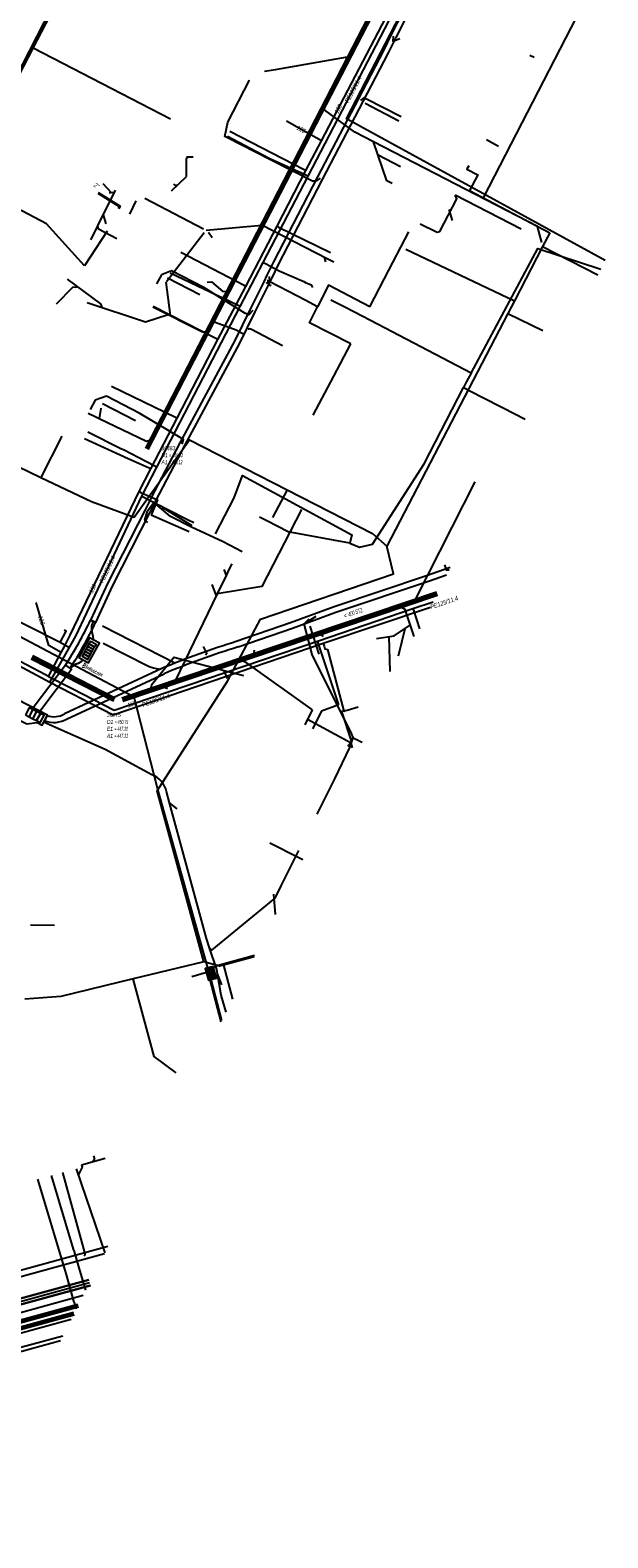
# Model space of a CAD drawing. Header units: metres. Extents: x 2695563 to 2696938, y 1260544 to 1262032.
# Tile 109 of 256: x 2696467 to 2696538, y 1260704 to 1260890. Entities that reach past the tile are written whole.
import ezdxf

# ---------------------------------------------------------------- set-up
doc = ezdxf.new("R2010")
doc.units = ezdxf.units.M
doc.linetypes.add('AUSGEZOGEN', pattern=[0])
doc.linetypes.add('STRICHLINIE2_S3', pattern=[0.25, 0.15, -0.1])
for name, color, linetype in [('AW_LK_ Haltung Text', 7, 'AUSGEZOGEN'), ('AW_LK_Haltung', 24, 'AUSGEZOGEN'), ('AW_LK_Normschacht Text', 24, 'AUSGEZOGEN'), ('EW_LK_Bauwerk_FL_Linie_Punkt', 1, 'AUSGEZOGEN'), ('EW_LK_Trasseabs', 1, 'AUSGEZOGEN'), ('EW_LK_Trasseabs_Text', 1, 'AUSGEZOGEN'), ('EW_LK_Trasserand', 1, 'AUSGEZOGEN'), ('FM_LK_SW_BAUWERK', 94, 'AUSGEZOGEN'), ('FM_LK_SW_TRASSEKANTE', 94, 'AUSGEZOGEN'), ('GA_LK_Leitung', 32, 'AUSGEZOGEN'), ('GA_LK_Leitung_Text', 32, 'AUSGEZOGEN'), ('TV_LK_LEITUNG', 92, 'AUSGEZOGEN'), ('WA_LK_Leitung', 171, 'AUSGEZOGEN'), ('WA_LK_Leitung_Text', 171, 'AUSGEZOGEN')]:
    doc.layers.add(name, color=color, linetype=linetype)
doc.styles.add('ARIAL', font='arial.ttf')
doc.styles.add('ARIALNARROW', font='ARIALN.TTF')
pattern_1 = [(0, (2703955, 1269100), (4050, 4050), [4050, -4050]), (90, (2703955, 1269100), (-4050, 4050), [4050, -4050])]
pattern_2 = [(0, (2708005, 1273150), (6075, 6075), [6075, -6075]), (90, (2708005, 1273150), (-6075, 6075), [6075, -6075])]

# ---------------------------------------------------------------- blocks, each defined once
blk = doc.blocks.new('COMPLEXOBJECT_1684')
at = {"layer": 'EW_LK_Trasserand', "color": 1, "linetype": 'AUSGEZOGEN', "transparency": 33554687}
for points in [[(6385.2, 10705.55), (6465, 10727.34), (6469.78, 10728.65)], [(6470.05, 10729.18), (6464.89, 10727.76), (6386.86, 10706.49)], [(6362.86, 10708.87), (6356.25, 10712.45), (6356.03, 10712.06), (6363.88, 10707.79)]]:
    blk.add_lwpolyline(points, dxfattribs=at)
for centre, radius, start, end in [((6377.65, 10735.39), 30.36, 240.8487, 270.428), ((6379.12, 10739.45), 35.13, 244.2976, 259.7385), ((6377.4, 10735.06), 30.52, 261.4471, 284.8061), ((6376.93, 10739.17), 34.16, 271.5769, 286.8989)]:
    blk.add_arc(centre, radius, start, end, dxfattribs=at)
blk = doc.blocks.new('COMPLEXOBJECT_1875')
at = {"layer": 'EW_LK_Trasserand', "color": 1, "linetype": 'AUSGEZOGEN', "transparency": 33554687}
for p, q in [((6474.12, 10817.32), (6473.49, 10817.62)), ((6470.38, 10812.06), (6470.96, 10811.66))]:
    blk.add_line(p, q, dxfattribs=at)
for centre, radius, start, end in [((6429.77, 10838.4), 48.4, 327.0258, 334.575), ((6429.62, 10838.48), 49.27, 327.0306, 334.5681)]:
    blk.add_arc(centre, radius, start, end, dxfattribs=at)
blk = doc.blocks.new('COMPLEXOBJECT_1877')
at = {"layer": 'EW_LK_Trasserand', "color": 1, "linetype": 'AUSGEZOGEN', "transparency": 33554687}
for p, q in [((6482.28, 10811.65), (6470.27, 10806.05)), ((6470.6, 10805.44), (6482.57, 10811.01)), ((6468.13, 10805.85), (6467.8, 10805.23))]:
    blk.add_line(p, q, dxfattribs=at)
for points in [[(6517.9, 10824.11), (6514.97, 10823.08), (6503.55, 10819.28), (6498.17, 10817.29), (6491.48, 10814.98)], [(6491.7, 10814.31), (6498.4, 10816.63), (6503.78, 10818.62), (6515.19, 10822.42), (6517.45, 10823.21)]]:
    blk.add_lwpolyline(points, dxfattribs=at)
for centre, radius, start, end in [((6521.8, 10716.82), 102.73, 107.1637, 112.6193), ((6521.81, 10716.74), 102.11, 107.1507, 112.6007), ((6469, 10808.07), 2.38, 248.4613, 302.2023), ((6469, 10808.07), 3.08, 247.0325, 301.3304)]:
    blk.add_arc(centre, radius, start, end, dxfattribs=at)
blk = doc.blocks.new('COMPLEXOBJECT_2136')
at = {"layer": 'EW_LK_Trasseabs', "color": 1, "linetype": 'AUSGEZOGEN', "transparency": 33554687}
blk.add_line((6497.17, 10851.5), (6493.34, 10853.53), dxfattribs=at)
blk.add_arc((6493.11, 10853.1), 0.489, 62.2819, 109.8777, dxfattribs=at)
blk = doc.blocks.new('COMPLEXOBJECT_2741')
at = {"layer": 'EW_LK_Trasseabs', "color": 1, "linetype": 'AUSGEZOGEN', "transparency": 33554687}
for centre, radius, start, end in [((6475.61, 10816.57), 2.01, 153.6168, 201.6259), ((6472.68, 10815.34), 1.16, 351.8584, 25.2031)]:
    blk.add_arc(centre, radius, start, end, dxfattribs=at)
blk = doc.blocks.new('COMPLEXOBJECT_2742')
at = {"layer": 'EW_LK_Trasseabs', "color": 1, "linetype": 'AUSGEZOGEN', "transparency": 33554687}
for centre, radius, start, end in [((6472.25, 10810.74), 1.55, 108.0489, 144.6549), ((6471.11, 10814.21), 2.09, 288.4218, 314.5635)]:
    blk.add_arc(centre, radius, start, end, dxfattribs=at)
blk = doc.blocks.new('COMPLEXOBJECT_2745')
at = {"layer": 'EW_LK_Trasseabs', "color": 1, "linetype": 'AUSGEZOGEN', "transparency": 33554687}
blk.add_line((6483.25, 10795.05), (6482.87, 10796.45), dxfattribs=at)
blk.add_lwpolyline([(6481.07, 10798.53), (6475.28, 10801.64), (6467.68, 10805.01)], dxfattribs=at)
blk.add_arc((6480, 10795.79), 2.94, 12.9023, 68.805, dxfattribs=at)
blk = doc.blocks.new('COMPLEXOBJECT_2748')
at = {"layer": 'EW_LK_Trasseabs', "color": 1, "linetype": 'AUSGEZOGEN', "transparency": 33554687}
blk.add_line((6475.04, 10814.78), (6480.64, 10811.92), dxfattribs=at)
blk.add_arc((6482.5, 10816.99), 5.4, 249.7916, 264.0266, dxfattribs=at)

msp = doc.modelspace()

# ---------------------------------------------------------------- hatches: boundary and pattern name
at = {"layer": 'EW_LK_Bauwerk_FL_Linie_Punkt', "lineweight": 18, "transparency": 33554687}
h = msp.add_hatch(dxfattribs=at)
h.set_pattern_fill('MUSTER', color=1, scale=4050, style=0, pattern_type=2)
h.set_pattern_definition(pattern_1)
h.paths.add_polyline_path([(2696472.99, 1260812.83), (2696474.21, 1260812.16), (2696475.54, 1260814.57), (2696474.34, 1260815.24)], flags=0)
h = msp.add_hatch(dxfattribs=at)
h.set_pattern_fill('MUSTER', color=1, scale=4050, style=0, pattern_type=2)
h.set_pattern_definition(pattern_1)
h.paths.add_polyline_path([(2696463.92, 1260806.06), (2696465.52, 1260805.15), (2696466.58, 1260804.62), (2696467.86, 1260804.77), (2696468.47, 1260804.47), (2696469.12, 1260805.71), (2696465.47, 1260807.6), (2696464.52, 1260807.32)], flags=0)
at = {"layer": 'EW_LK_Trasserand', "lineweight": 18, "transparency": 33554687}
h = msp.add_hatch(dxfattribs=at)
h.set_pattern_fill('MUSTER', color=1, scale=6075, style=0, pattern_type=2)
h.set_pattern_definition(pattern_2)
h.paths.add_polyline_path([(2696474.45, 1260817.43), (2696475.09, 1260817.13), (2696477.22, 1260821.73), (2696481.8, 1260830.75), (2696482.96, 1260833.03), (2696486.08, 1260839), (2696492.88, 1260851.66), (2696494.79, 1260855.52), (2696496.46, 1260858.9), (2696496.87, 1260859.72), (2696497.68, 1260861.37), (2696503.1, 1260871.87), (2696508.11, 1260881.48), (2696511.26, 1260887.5), (2696512.17, 1260889.4), (2696515.24, 1260895.44), (2696520.61, 1260906.39), (2696524.48, 1260913.41), (2696523.87, 1260913.75), (2696519.99, 1260906.72), (2696514.61, 1260895.75), (2696511.54, 1260889.71), (2696510.63, 1260887.81), (2696507.49, 1260881.8), (2696502.48, 1260872.19), (2696497.06, 1260861.69), (2696496.24, 1260860.03), (2696495.84, 1260859.21), (2696494.16, 1260855.83), (2696492.26, 1260851.98), (2696485.46, 1260839.33), (2696482.34, 1260833.35), (2696481.18, 1260831.06), (2696476.59, 1260822.04)], flags=0)
h = msp.add_hatch(dxfattribs=at)
h.set_pattern_fill('MUSTER', color=1, scale=6075, style=0, pattern_type=2)
h.set_pattern_definition(pattern_2)
h.paths.add_polyline_path([(2696518.87, 1260823.92), (2696515.94, 1260822.89), (2696504.52, 1260819.09), (2696499.14, 1260817.1), (2696492.45, 1260814.79), (2696492.15, 1260814.69), (2696491.85, 1260814.6), (2696491.54, 1260814.5), (2696491.24, 1260814.41), (2696490.94, 1260814.31), (2696490.64, 1260814.21), (2696490.34, 1260814.11), (2696490.05, 1260814.01), (2696489.75, 1260813.91), (2696489.45, 1260813.81), (2696489.15, 1260813.71), (2696488.85, 1260813.6), (2696488.55, 1260813.5), (2696488.26, 1260813.39), (2696487.96, 1260813.29), (2696487.66, 1260813.18), (2696487.37, 1260813.07), (2696487.07, 1260812.96), (2696486.77, 1260812.85), (2696486.48, 1260812.74), (2696486.18, 1260812.63), (2696485.89, 1260812.52), (2696485.59, 1260812.4), (2696485.3, 1260812.29), (2696485.01, 1260812.17), (2696484.71, 1260812.06), (2696484.42, 1260811.94), (2696484.13, 1260811.82), (2696483.84, 1260811.7), (2696483.54, 1260811.58), (2696483.25, 1260811.46), (2696471.24, 1260805.86), (2696471.18, 1260805.83), (2696471.12, 1260805.79), (2696471.05, 1260805.76), (2696470.99, 1260805.73), (2696470.92, 1260805.7), (2696470.86, 1260805.67), (2696470.79, 1260805.64), (2696470.72, 1260805.62), (2696470.65, 1260805.6), (2696470.58, 1260805.58), (2696470.51, 1260805.56), (2696470.44, 1260805.54), (2696470.37, 1260805.53), (2696470.3, 1260805.52), (2696470.23, 1260805.51), (2696470.16, 1260805.5), (2696470.09, 1260805.5), (2696470.01, 1260805.5), (2696469.94, 1260805.5), (2696469.87, 1260805.5), (2696469.8, 1260805.5), (2696469.73, 1260805.51), (2696469.65, 1260805.52), (2696469.58, 1260805.53), (2696469.51, 1260805.54), (2696469.44, 1260805.56), (2696469.37, 1260805.57), (2696469.3, 1260805.59), (2696469.23, 1260805.62), (2696469.17, 1260805.64), (2696469.1, 1260805.66), (2696468.77, 1260805.04), (2696468.86, 1260805.01), (2696468.95, 1260804.97), (2696469.03, 1260804.94), (2696469.12, 1260804.92), (2696469.22, 1260804.89), (2696469.31, 1260804.87), (2696469.4, 1260804.85), (2696469.49, 1260804.84), (2696469.59, 1260804.82), (2696469.68, 1260804.81), (2696469.77, 1260804.8), (2696469.87, 1260804.8), (2696469.96, 1260804.8), (2696470.06, 1260804.8), (2696470.15, 1260804.8), (2696470.24, 1260804.81), (2696470.34, 1260804.82), (2696470.43, 1260804.83), (2696470.52, 1260804.85), (2696470.62, 1260804.87), (2696470.71, 1260804.89), (2696470.8, 1260804.91), (2696470.89, 1260804.94), (2696470.98, 1260804.97), (2696471.07, 1260805), (2696471.15, 1260805.03), (2696471.24, 1260805.07), (2696471.33, 1260805.11), (2696471.41, 1260805.15), (2696471.49, 1260805.2), (2696471.57, 1260805.25), (2696483.54, 1260810.82), (2696483.82, 1260810.94), (2696484.11, 1260811.06), (2696484.4, 1260811.18), (2696484.69, 1260811.3), (2696484.99, 1260811.41), (2696485.28, 1260811.53), (2696485.57, 1260811.64), (2696485.86, 1260811.76), (2696486.15, 1260811.87), (2696486.45, 1260811.98), (2696486.74, 1260812.09), (2696487.03, 1260812.2), (2696487.33, 1260812.31), (2696487.62, 1260812.42), (2696487.91, 1260812.53), (2696488.21, 1260812.63), (2696488.5, 1260812.74), (2696488.8, 1260812.84), (2696489.09, 1260812.95), (2696489.39, 1260813.05), (2696489.69, 1260813.15), (2696489.98, 1260813.25), (2696490.28, 1260813.35), (2696490.58, 1260813.45), (2696490.87, 1260813.55), (2696491.17, 1260813.65), (2696491.47, 1260813.75), (2696491.77, 1260813.84), (2696492.07, 1260813.94), (2696492.37, 1260814.03), (2696492.67, 1260814.12), (2696499.38, 1260816.44), (2696504.75, 1260818.43), (2696516.16, 1260822.23), (2696518.42, 1260823.02)], flags=0)
h = msp.add_hatch(dxfattribs=at)
h.set_pattern_fill('MUSTER', color=1, scale=6075, style=0, pattern_type=2)
h.set_pattern_definition(pattern_2)
h.paths.add_polyline_path([(2696475.09, 1260817.13), (2696474.46, 1260817.43), (2696474.37, 1260817.24), (2696474.28, 1260817.06), (2696474.19, 1260816.87), (2696474.1, 1260816.69), (2696474, 1260816.5), (2696473.91, 1260816.32), (2696473.82, 1260816.14), (2696473.72, 1260815.95), (2696473.63, 1260815.77), (2696473.53, 1260815.59), (2696473.44, 1260815.41), (2696473.34, 1260815.23), (2696473.24, 1260815.05), (2696473.14, 1260814.87), (2696473.04, 1260814.69), (2696472.94, 1260814.51), (2696472.84, 1260814.33), (2696472.74, 1260814.15), (2696472.64, 1260813.97), (2696472.53, 1260813.79), (2696472.43, 1260813.61), (2696472.32, 1260813.44), (2696472.22, 1260813.26), (2696472.11, 1260813.08), (2696472.01, 1260812.91), (2696471.9, 1260812.73), (2696471.79, 1260812.56), (2696471.68, 1260812.38), (2696471.57, 1260812.21), (2696471.46, 1260812.04), (2696471.35, 1260811.86), (2696471.93, 1260811.47), (2696472.04, 1260811.65), (2696472.15, 1260811.83), (2696472.27, 1260812), (2696472.38, 1260812.18), (2696472.49, 1260812.36), (2696472.6, 1260812.54), (2696472.71, 1260812.71), (2696472.81, 1260812.89), (2696472.92, 1260813.07), (2696473.03, 1260813.25), (2696473.13, 1260813.43), (2696473.24, 1260813.61), (2696473.34, 1260813.79), (2696473.45, 1260813.98), (2696473.55, 1260814.16), (2696473.65, 1260814.34), (2696473.75, 1260814.52), (2696473.85, 1260814.71), (2696473.95, 1260814.89), (2696474.05, 1260815.07), (2696474.15, 1260815.26), (2696474.25, 1260815.44), (2696474.34, 1260815.63), (2696474.44, 1260815.82), (2696474.53, 1260816), (2696474.63, 1260816.19), (2696474.72, 1260816.38), (2696474.82, 1260816.56), (2696474.91, 1260816.75), (2696475, 1260816.94)], flags=0)
h = msp.add_hatch(dxfattribs=at)
h.set_pattern_fill('MUSTER', color=1, scale=6075, style=0, pattern_type=2)
h.set_pattern_definition(pattern_2)
h.paths.add_polyline_path([(2696471.35, 1260811.86), (2696467.38, 1260806.61), (2696468.19, 1260806.19), (2696472.1, 1260811.36)], flags=0)
h = msp.add_hatch(dxfattribs=at)
h.set_pattern_fill('MUSTER', color=1, scale=6075, style=0, pattern_type=2)
h.set_pattern_definition(pattern_2)
h.paths.add_polyline_path([(2696476.59, 1260740.05), (2696447.39, 1260732.02), (2696447.58, 1260731.34), (2696476.17, 1260739.21)], flags=0)
h = msp.add_hatch(dxfattribs=at)
h.set_pattern_fill('MUSTER', color=1, scale=6075, style=0, pattern_type=2)
h.set_pattern_definition(pattern_2)
h.paths.add_polyline_path([(2696471.02, 1260728.99), (2696465.85, 1260727.57), (2696387.83, 1260706.3), (2696387.55, 1260706.22), (2696387.27, 1260706.13), (2696386.98, 1260706.06), (2696386.7, 1260705.98), (2696386.41, 1260705.9), (2696386.13, 1260705.83), (2696385.84, 1260705.76), (2696385.55, 1260705.69), (2696385.27, 1260705.63), (2696384.98, 1260705.57), (2696384.69, 1260705.51), (2696384.4, 1260705.45), (2696384.11, 1260705.4), (2696383.82, 1260705.34), (2696383.53, 1260705.29), (2696383.24, 1260705.25), (2696382.95, 1260705.2), (2696382.66, 1260705.16), (2696382.37, 1260705.12), (2696382.07, 1260705.08), (2696381.78, 1260705.05), (2696381.49, 1260705.01), (2696381.2, 1260704.99), (2696380.9, 1260704.96), (2696380.61, 1260704.93), (2696380.31, 1260704.91), (2696380.02, 1260704.89), (2696379.73, 1260704.87), (2696379.43, 1260704.86), (2696379.14, 1260704.85), (2696378.84, 1260704.84), (2696378.34, 1260704.84), (2696377.83, 1260704.85), (2696377.33, 1260704.87), (2696376.82, 1260704.89), (2696376.32, 1260704.93), (2696375.81, 1260704.97), (2696375.31, 1260705.02), (2696374.81, 1260705.08), (2696374.31, 1260705.15), (2696373.81, 1260705.22), (2696373.31, 1260705.31), (2696372.81, 1260705.4), (2696372.32, 1260705.5), (2696371.82, 1260705.61), (2696371.33, 1260705.73), (2696370.84, 1260705.85), (2696370.35, 1260705.98), (2696369.87, 1260706.13), (2696369.38, 1260706.28), (2696368.9, 1260706.43), (2696368.43, 1260706.6), (2696367.95, 1260706.77), (2696367.48, 1260706.95), (2696367.01, 1260707.14), (2696366.54, 1260707.34), (2696366.08, 1260707.55), (2696365.62, 1260707.76), (2696365.17, 1260707.98), (2696364.72, 1260708.21), (2696364.27, 1260708.44), (2696363.83, 1260708.68), (2696357.22, 1260712.26), (2696357, 1260711.87), (2696364.85, 1260707.6), (2696365.13, 1260707.47), (2696365.4, 1260707.34), (2696365.68, 1260707.22), (2696365.96, 1260707.09), (2696366.24, 1260706.97), (2696366.52, 1260706.85), (2696366.8, 1260706.74), (2696367.09, 1260706.62), (2696367.37, 1260706.51), (2696367.66, 1260706.4), (2696367.94, 1260706.29), (2696368.23, 1260706.19), (2696368.52, 1260706.09), (2696368.81, 1260705.99), (2696369.1, 1260705.89), (2696369.39, 1260705.8), (2696369.68, 1260705.71), (2696369.97, 1260705.62), (2696370.26, 1260705.53), (2696370.56, 1260705.45), (2696370.85, 1260705.36), (2696371.15, 1260705.28), (2696371.44, 1260705.21), (2696371.74, 1260705.13), (2696372.04, 1260705.06), (2696372.33, 1260704.99), (2696372.63, 1260704.93), (2696372.93, 1260704.86), (2696373.23, 1260704.8), (2696373.53, 1260704.75), (2696373.83, 1260704.69), (2696374.23, 1260704.63), (2696374.62, 1260704.58), (2696375.02, 1260704.53), (2696375.42, 1260704.49), (2696375.82, 1260704.46), (2696376.22, 1260704.43), (2696376.62, 1260704.4), (2696377.02, 1260704.38), (2696377.42, 1260704.37), (2696377.83, 1260704.36), (2696378.23, 1260704.35), (2696378.63, 1260704.35), (2696379.03, 1260704.36), (2696379.43, 1260704.37), (2696379.83, 1260704.39), (2696380.23, 1260704.41), (2696380.63, 1260704.43), (2696381.03, 1260704.47), (2696381.43, 1260704.5), (2696381.83, 1260704.55), (2696382.23, 1260704.6), (2696382.63, 1260704.65), (2696383.03, 1260704.71), (2696383.42, 1260704.77), (2696383.82, 1260704.84), (2696384.21, 1260704.92), (2696384.61, 1260704.99), (2696385, 1260705.08), (2696385.39, 1260705.17), (2696385.78, 1260705.26), (2696386.17, 1260705.36), (2696465.97, 1260727.15), (2696470.75, 1260728.46)], flags=0)
at = {"layer": 'FM_LK_SW_BAUWERK', "transparency": 33554687}
msp.add_hatch(color=7, dxfattribs=at).paths.add_polyline_path([(2696489.59, 1260774.66), (2696488.62, 1260774.4), (2696489.02, 1260772.95), (2696489.99, 1260773.22)])

# ---------------------------------------------------------------- linework, layer by layer
at = {"layer": 'AW_LK_Haltung', "linetype": 'AUSGEZOGEN', "transparency": 33554687}
for p, q in [((2696481.28, 1260838.67), (2696519.8, 1260913.32)), ((2696481.29, 1260838.66), (2696519.81, 1260913.31)), ((2696481.31, 1260838.65), (2696519.83, 1260913.3)), ((2696481.54, 1260838.54), (2696520.06, 1260913.18)), ((2696481.56, 1260838.53), (2696520.08, 1260913.17)), ((2696481.58, 1260838.52), (2696520.1, 1260913.16)), ((2696517.16, 1260820.88), (2696478.32, 1260807.79)), ((2696517.17, 1260820.87), (2696478.33, 1260807.77)), ((2696517.18, 1260820.85), (2696478.33, 1260807.75)), ((2696517.29, 1260820.51), (2696478.45, 1260807.41)), ((2696517.3, 1260820.49), (2696478.45, 1260807.39)), ((2696517.3, 1260820.47), (2696478.46, 1260807.37)), ((2696477.29, 1260807.41), (2696467.11, 1260812.63)), ((2696477.3, 1260807.43), (2696467.12, 1260812.64)), ((2696477.31, 1260807.45), (2696467.13, 1260812.66)), ((2696477.48, 1260807.77), (2696467.3, 1260812.98)), ((2696477.49, 1260807.8), (2696467.31, 1260813.02)), ((2696477.49, 1260807.78), (2696467.31, 1260813)), ((2696474.24, 1260735.93), (2696459.65, 1260731.94)), ((2696474.24, 1260735.91), (2696459.65, 1260731.92)), ((2696474.25, 1260735.89), (2696459.66, 1260731.9)), ((2696474.42, 1260735.25), (2696459.83, 1260731.27)), ((2696474.43, 1260735.23), (2696459.84, 1260731.25)), ((2696474.43, 1260735.21), (2696459.84, 1260731.23))]:
    msp.add_line(p, q, dxfattribs=at)
at = {"layer": 'AW_LK_Haltung', "color": 255, "transparency": 33554687}
for p, q in [((2696481.43, 1260838.59), (2696519.95, 1260913.24)), ((2696517.23, 1260820.68), (2696478.39, 1260807.58)), ((2696477.39, 1260807.61), (2696467.21, 1260812.82)), ((2696474.33, 1260735.57), (2696459.75, 1260731.59))]:
    msp.add_line(p, q, dxfattribs=at)
at = {"layer": 'AW_LK_Haltung', "color": 24, "linetype": 'AUSGEZOGEN', "transparency": 33554687}
for p, q in [((2696523.01, 1260869.69), (2696538.32, 1260899.37)), ((2696529.23, 1260886.92), (2696528.68, 1260887.19)), ((2696511.04, 1260871.7), (2696509.4, 1260876.5)), ((2696524.81, 1260875.92), (2696523.32, 1260876.75)), ((2696486.31, 1260874.65), (2696487.13, 1260874.66)), ((2696512.74, 1260873.42), (2696509.96, 1260874.85)), ((2696484.45, 1260870.48), (2696486.3, 1260872.23)), ((2696511.68, 1260871.35), (2696511.04, 1260871.7)), ((2696476.77, 1260870.23), (2696477.01, 1260870.24)), ((2696479.29, 1260867.59), (2696480.08, 1260869.22)), ((2696481.16, 1260869.54), (2696488.42, 1260865.78)), ((2696527.61, 1260865.73), (2696519.49, 1260869.93)), ((2696476.39, 1260866.37), (2696476.04, 1260867.48)), ((2696519.15, 1260866.79), (2696518.73, 1260868.17)), ((2696474.48, 1260864.41), (2696475.36, 1260866.11)), ((2696483.84, 1260859.28), (2696488.49, 1260865.33)), ((2696488.71, 1260865.59), (2696495.6, 1260866.23)), ((2696489, 1260865.34), (2696489.45, 1260864.69)), ((2696503.52, 1260861.69), (2696503.34, 1260862.25)), ((2696483.76, 1260859.18), (2696484.3, 1260855.05)), ((2696493.45, 1260852.69), (2696492.42, 1260853.26)), ((2696475.74, 1260843.6), (2696475.5, 1260842.35)), ((2696490.93, 1260823.7), (2696491.19, 1260822.95)), ((2696489.41, 1260821.85), (2696489.97, 1260820.43)), ((2696511.96, 1260815.5), (2696513.95, 1260816.84)), ((2696512.47, 1260813.03), (2696513.29, 1260816.41)), ((2696503.22, 1260815.41), (2696502.8, 1260815.68)), ((2696509.75, 1260815.18), (2696511.96, 1260815.5)), ((2696511.43, 1260811.1), (2696511.34, 1260815.4)), ((2696486.29, 1260812.41), (2696484.75, 1260812.82)), ((2696494.65, 1260813.71), (2696494.56, 1260813.2)), ((2696490.39, 1260811.33), (2696486.29, 1260812.41)), ((2696491.37, 1260810.23), (2696490.97, 1260811.18)), ((2696483.94, 1260808.93), (2696483.47, 1260809.14)), ((2696500.94, 1260804.48), (2696501.84, 1260806.36)), ((2696469.99, 1260779.71), (2696467.03, 1260779.75)), ((2696472.66, 1260749.67), (2696476.21, 1260739.29)), ((2696476.24, 1260750.91), (2696473.35, 1260750.09))]:
    msp.add_line(p, q, dxfattribs=at)
for points in [[(2696495.94, 1260885.25), (2696497.31, 1260885.46), (2696506.19, 1260887.03)], [(2696507.1, 1260877.7), (2696503.38, 1260880.41), (2696503.28, 1260880.76)], [(2696530.17, 1260864.08), (2696529.64, 1260866.04), (2696509.4, 1260876.5), (2696507.1, 1260877.7)], [(2696486.3, 1260872.22), (2696486.31, 1260874.44), (2696486.59, 1260874.65)], [(2696477.7, 1260864.53), (2696475.45, 1260865.74), (2696475.36, 1260866.12), (2696477.53, 1260870.53)], [(2696475.96, 1260871.36), (2696477.02, 1260870.25), (2696477.42, 1260870.29)], [(2696484.7, 1260871.31), (2696484.85, 1260871.15), (2696485.18, 1260871.16)], [(2696515.17, 1260866.38), (2696517.25, 1260865.35), (2696517.57, 1260865.46), (2696519.69, 1260869.49), (2696519.49, 1260869.93)], [(2696504.49, 1260861.66), (2696503.67, 1260862.08), (2696495.6, 1260866.23)], [(2696471.57, 1260859.54), (2696475.69, 1260856.49), (2696475.85, 1260856.08)], [(2696488.87, 1260859.19), (2696489.4, 1260859.22), (2696490.79, 1260858.02), (2696491.25, 1260858.07)], [(2696470.26, 1260856.49), (2696472.25, 1260858.58), (2696472.78, 1260858.62)], [(2696474.04, 1260856.69), (2696481.24, 1260854.28), (2696484.03, 1260855.19)], [(2696482.13, 1260856.15), (2696488.29, 1260853.04), (2696488.68, 1260853.08)], [(2696492.42, 1260853.26), (2696489.83, 1260854.2), (2696489.69, 1260854.5)], [(2696474.15, 1260842.99), (2696475.09, 1260842.54), (2696475.5, 1260842.35), (2696481.38, 1260839.56), (2696481.77, 1260839.66)], [(2696521.88, 1260834.51), (2696519.05, 1260828.92), (2696514.54, 1260819.98)], [(2696500.5, 1260831.1), (2696495.6, 1260821.59), (2696490.1, 1260820.7)], [(2696491.9, 1260824.39), (2696491.58, 1260823.76), (2696491.19, 1260822.95), (2696489.97, 1260820.43), (2696490.1, 1260820.7), (2696484.9, 1260809.94)], [(2696514.41, 1260815.41), (2696513.31, 1260818.74), (2696512.79, 1260819.04)], [(2696484.79, 1260812.84), (2696482, 1260809.4), (2696481.86, 1260808.9)], [(2696493.39, 1260810.55), (2696490.97, 1260811.18), (2696490.39, 1260811.33)], [(2696501.84, 1260806.36), (2696493.66, 1260812.22), (2696493.13, 1260812.41)], [(2696506.8, 1260801.64), (2696506.62, 1260802.24), (2696501.23, 1260805.16)], [(2696474.81, 1260751.28), (2696474.93, 1260750.84), (2696474.7, 1260750.47)], [(2696473.35, 1260750.09), (2696473.42, 1260749.85), (2696472.94, 1260748.87)]]:
    msp.add_lwpolyline(points, dxfattribs=at)
at = {"layer": 'EW_LK_Bauwerk_FL_Linie_Punkt', "color": 1, "linetype": 'AUSGEZOGEN', "transparency": 33554687}
for points in [[(2696472.99, 1260812.83), (2696474.21, 1260812.16), (2696475.54, 1260814.57), (2696474.34, 1260815.24), (2696472.99, 1260812.83)], [(2696474.79, 1260813.81), (2696474.96, 1260814.12), (2696474.26, 1260814.5), (2696474.09, 1260814.2), (2696474.79, 1260813.81)], [(2696474.96, 1260814.12), (2696475.13, 1260814.43), (2696474.43, 1260814.81), (2696474.26, 1260814.5), (2696474.96, 1260814.12)], [(2696474.12, 1260812.59), (2696474.29, 1260812.89), (2696473.58, 1260813.28), (2696473.42, 1260812.97), (2696474.12, 1260812.59)], [(2696474.29, 1260812.89), (2696474.46, 1260813.2), (2696473.75, 1260813.58), (2696473.58, 1260813.28), (2696474.29, 1260812.89)], [(2696474.46, 1260813.2), (2696474.62, 1260813.5), (2696473.92, 1260813.89), (2696473.75, 1260813.58), (2696474.46, 1260813.2)], [(2696474.62, 1260813.5), (2696474.79, 1260813.81), (2696474.09, 1260814.2), (2696473.92, 1260813.89), (2696474.62, 1260813.5)], [(2696463.92, 1260806.06), (2696465.52, 1260805.15), (2696466.58, 1260804.62), (2696467.86, 1260804.77), (2696468.47, 1260804.47), (2696469.12, 1260805.71), (2696465.47, 1260807.6), (2696464.52, 1260807.32), (2696463.92, 1260806.06)], [(2696466.42, 1260805.74), (2696466.88, 1260805.5), (2696467.34, 1260806.39), (2696466.88, 1260806.62), (2696466.42, 1260805.74)], [(2696466.88, 1260805.5), (2696467.34, 1260805.26), (2696467.8, 1260806.15), (2696467.34, 1260806.39), (2696466.88, 1260805.5)], [(2696467.34, 1260805.26), (2696467.8, 1260805.02), (2696468.26, 1260805.91), (2696467.8, 1260806.15), (2696467.34, 1260805.26)], [(2696467.8, 1260805.02), (2696468.25, 1260804.78), (2696468.72, 1260805.67), (2696468.26, 1260805.91), (2696467.8, 1260805.02)]]:
    msp.add_lwpolyline(points, close=True, dxfattribs=at)
at = {"layer": 'EW_LK_Trasseabs', "color": 1, "linetype": 'AUSGEZOGEN', "transparency": 33554687}
for p, q in [((2696491.4, 1260878.96), (2696494.09, 1260884.12)), ((2696512.53, 1260879.05), (2696508.34, 1260881.24)), ((2696496.59, 1260874.34), (2696491.28, 1260877.06)), ((2696511.29, 1260860.65), (2696513.75, 1260865.38)), ((2696483.2, 1260860.1), (2696482.6, 1260858.97)), ((2696484.43, 1260860.59), (2696483.2, 1260860.1)), ((2696487.93, 1260857.63), (2696483.96, 1260859.68)), ((2696488.46, 1260858.51), (2696484.43, 1260860.59)), ((2696496.15, 1260859.06), (2696496.57, 1260859.21)), ((2696496.57, 1260859.21), (2696496.55, 1260859.87)), ((2696501.02, 1260856.9), (2696496.57, 1260859.21)), ((2696508.95, 1260856.15), (2696511.29, 1260860.65)), ((2696502.48, 1260856.14), (2696501.02, 1260856.9)), ((2696504.5, 1260847.58), (2696506.58, 1260851.58)), ((2696501.94, 1260842.75), (2696504.5, 1260847.58)), ((2696475.03, 1260844.61), (2696474.39, 1260843.44)), ((2696476.42, 1260845.09), (2696475.03, 1260844.61)), ((2696480.56, 1260842.95), (2696476.42, 1260845.09)), ((2696479.99, 1260842.04), (2696475.93, 1260844.15)), ((2696487.01, 1260829.1), (2696483.33, 1260831.33)), ((2696490.84, 1260827.12), (2696486.91, 1260828.9)), ((2696493.16, 1260825.88), (2696490.84, 1260827.12)), ((2696470.69, 1260814.68), (2696460.61, 1260819.74)), ((2696484.95, 1260812.07), (2696475.92, 1260816.68)), ((2696500.82, 1260816.97), (2696502.33, 1260817.91)), ((2696500.82, 1260816.97), (2696501.44, 1260817.58)), ((2696502.67, 1260813.24), (2696501.58, 1260816.67)), ((2696471.78, 1260814.07), (2696470.69, 1260814.68)), ((2696504.6, 1260797.82), (2696506.47, 1260801.71)), ((2696506.47, 1260801.71), (2696506.86, 1260802.93)), ((2696502.44, 1260793.46), (2696504.6, 1260797.82)), ((2696485.14, 1260794.11), (2696484.22, 1260794.86)), ((2696498, 1260784.62), (2696500.18, 1260788.96)), ((2696497.38, 1260783.35), (2696498, 1260784.62)), ((2696490.68, 1260772.37), (2696490.13, 1260773.73)), ((2696473.77, 1260739.3), (2696471.02, 1260749.2))]:
    msp.add_line(p, q, dxfattribs=at)
at = {"layer": 'EW_LK_Trasseabs', "color": 1, "linetype": 'STRICHLINIE2_S3', "transparency": 33554687}
msp.add_line((2696473.37, 1260811.32), (2696473.9, 1260812.33), dxfattribs=at)
at = {"layer": 'EW_LK_Trasseabs', "color": 1, "linetype": 'AUSGEZOGEN', "transparency": 33554687}
for points in [[(2696512.62, 1260889.26), (2696511.81, 1260888.89), (2696511.86, 1260889.56)], [(2696512.8, 1260879.59), (2696508.53, 1260881.78), (2696508.24, 1260882), (2696507.8, 1260881.64)], [(2696491.28, 1260877.06), (2696491.05, 1260877.17), (2696491.4, 1260878.96)], [(2696502.79, 1260872.03), (2696502.29, 1260871.66), (2696501.85, 1260871.64), (2696496.59, 1260874.34)], [(2696494.48, 1260855.67), (2696493.98, 1260855.15), (2696493.52, 1260855.37), (2696488.46, 1260858.51)], [(2696508.95, 1260856.15), (2696503.84, 1260858.83), (2696502.48, 1260856.14)], [(2696506.58, 1260851.58), (2696501.48, 1260854.15), (2696502.48, 1260856.14)], [(2696485.77, 1260839.17), (2696485.94, 1260839.74), (2696480.56, 1260842.95)], [(2696486.91, 1260828.9), (2696484.32, 1260830.23), (2696482.74, 1260831.61), (2696482.27, 1260831.92), (2696481.49, 1260830.9)], [(2696481.52, 1260829.49), (2696481.15, 1260829.79), (2696481.49, 1260830.9)], [(2696518.72, 1260823.62), (2696518.41, 1260823.59), (2696518.21, 1260824.26)], [(2696506.86, 1260802.93), (2696506.67, 1260803.42), (2696501.83, 1260813.18), (2696500.82, 1260816.97)], [(2696470.69, 1260814.68), (2696471.43, 1260816.09), (2696471.19, 1260816.21)], [(2696488.63, 1260813.16), (2696488.83, 1260813.36), (2696488.38, 1260814.19)], [(2696489.15, 1260776.97), (2696488.77, 1260778.12), (2696484.22, 1260794.86)], [(2696489.15, 1260776.97), (2696489.42, 1260776.68), (2696497.24, 1260783.08), (2696497.38, 1260783.35)], [(2696490.13, 1260773.73), (2696490.04, 1260774.26), (2696489.15, 1260776.97)], [(2696491.18, 1260768.99), (2696490.57, 1260771.12), (2696490.13, 1260773.73)]]:
    msp.add_lwpolyline(points, dxfattribs=at)
for centre, radius, start, end in [((2696496.85, 1260859.29), 0.526, 160.1876, 258.8566), ((2696513.72, 1260815.87), 14.66, 242.0656, 247.0617), ((2696473.49, 1260739.15), 0.32, 304.8276, 29.0431)]:
    msp.add_arc(centre, radius, start, end, dxfattribs=at)
at = {"layer": 'EW_LK_Trasserand', "color": 1, "linetype": 'AUSGEZOGEN', "transparency": 33554687}
for points in [[(2696514.61, 1260895.75), (2696511.54, 1260889.71), (2696510.63, 1260887.81), (2696507.49, 1260881.8), (2696502.48, 1260872.19), (2696497.06, 1260861.69), (2696496.24, 1260860.03), (2696495.84, 1260859.21), (2696494.16, 1260855.83), (2696492.26, 1260851.98), (2696485.46, 1260839.33), (2696482.34, 1260833.35), (2696481.18, 1260831.06), (2696476.59, 1260822.04), (2696474.45, 1260817.43), (2696474.45, 1260817.43), (2696475.09, 1260817.13), (2696477.22, 1260821.73), (2696481.8, 1260830.75), (2696482.96, 1260833.03), (2696486.08, 1260839), (2696492.88, 1260851.66), (2696494.79, 1260855.52), (2696496.46, 1260858.9), (2696496.87, 1260859.72), (2696497.68, 1260861.37), (2696503.1, 1260871.87), (2696508.11, 1260881.48), (2696511.26, 1260887.5), (2696512.17, 1260889.4), (2696515.24, 1260895.44)], [(2696476.59, 1260740.05), (2696447.39, 1260732.02), (2696447.58, 1260731.34), (2696476.17, 1260739.21)]]:
    msp.add_lwpolyline(points, dxfattribs=at)
msp.add_lwpolyline([(2696471.35, 1260811.86), (2696467.38, 1260806.61), (2696468.19, 1260806.19), (2696472.1, 1260811.36), (2696471.35, 1260811.86)], close=True, dxfattribs=at)
at = {"layer": 'FM_LK_SW_BAUWERK', "color": 94, "transparency": 33554687}
msp.add_lwpolyline([(2696489.59, 1260774.66), (2696488.62, 1260774.4), (2696489.02, 1260772.95), (2696489.99, 1260773.22), (2696489.59, 1260774.66)], close=True, dxfattribs=at)
at = {"layer": 'FM_LK_SW_TRASSEKANTE', "color": 94, "linetype": 'AUSGEZOGEN', "transparency": 33554687}
for p, q in [((2696488.76, 1260773.9), (2696486.96, 1260773.39)), ((2696490.59, 1260767.82), (2696489.21, 1260773)), ((2696490.67, 1260767.98), (2696489.34, 1260773.04))]:
    msp.add_line(p, q, dxfattribs=at)
for points in [[(2696447.85, 1260856.69), (2696449.63, 1260855.77), (2696450.34, 1260855.41), (2696473.08, 1260899.81), (2696474.22, 1260902.05)], [(2696537.98, 1260861.84), (2696506.04, 1260879.35), (2696515.71, 1260898.08)], [(2696521.44, 1260847.96), (2696529.67, 1260863.32), (2696537.44, 1260860.77)], [(2696521.44, 1260847.96), (2696509.02, 1260854.43), (2696505.92, 1260856.04), (2696504.14, 1260856.97)], [(2696506.45, 1260826.96), (2696507.68, 1260826.43), (2696509.26, 1260826.8), (2696515.66, 1260836.76), (2696520.52, 1260846.19)], [(2696521.44, 1260847.96), (2696520.88, 1260846.9), (2696520.52, 1260846.19)], [(2696520.52, 1260846.19), (2696522.73, 1260845.03), (2696525.39, 1260843.65), (2696528.1, 1260842.24)], [(2696489.89, 1260828.11), (2696492.17, 1260832.56), (2696493.21, 1260835.28), (2696506.73, 1260827.99), (2696506.45, 1260826.96)], [(2696506.45, 1260826.96), (2696498.87, 1260828.34), (2696496.2, 1260829.7), (2696495.31, 1260830.16)], [(2696488.95, 1260774.49), (2696482.74, 1260796.68), (2696479.82, 1260807.9), (2696462.06, 1260817.32)], [(2696500.67, 1260787.82), (2696500.18, 1260788.08), (2696496.6, 1260789.87)], [(2696494.71, 1260776), (2696490.23, 1260774.79), (2696489.63, 1260774.52)]]:
    msp.add_lwpolyline(points, dxfattribs=at)
at = {"layer": 'GA_LK_Leitung', "color": 32, "linetype": 'AUSGEZOGEN', "transparency": 33554687}
for p, q in [((2696501.31, 1260872.29), (2696513.21, 1260895.16)), ((2696491.36, 1260877.23), (2696496.43, 1260874.53)), ((2696496.43, 1260874.53), (2696496.69, 1260874.39)), ((2696500.95, 1260872.46), (2696496.69, 1260874.39)), ((2696495.76, 1260861.62), (2696501.31, 1260872.29)), ((2696501.31, 1260872.29), (2696500.95, 1260872.46)), ((2696492.93, 1260856.18), (2696495.76, 1260861.62)), ((2696495.76, 1260861.62), (2696496.12, 1260861.44)), ((2696496.12, 1260861.44), (2696497.5, 1260860.72)), ((2696492.58, 1260856.35), (2696484.28, 1260860.3)), ((2696497.5, 1260860.72), (2696497.76, 1260860.6)), ((2696497.76, 1260860.6), (2696500.77, 1260859.26)), ((2696500.77, 1260859.26), (2696500.99, 1260859.16)), ((2696482.63, 1260836.32), (2696492.93, 1260856.18)), ((2696492.93, 1260856.18), (2696492.58, 1260856.35)), ((2696478.28, 1260838.57), (2696474.13, 1260840.67)), ((2696478.52, 1260838.45), (2696478.28, 1260838.57)), ((2696482.29, 1260836.5), (2696478.52, 1260838.45)), ((2696480.77, 1260832.75), (2696482.63, 1260836.32)), ((2696482.63, 1260836.32), (2696482.29, 1260836.5)), ((2696472.65, 1260815.44), (2696480.77, 1260832.75)), ((2696480.77, 1260832.75), (2696481.04, 1260832.62)), ((2696481.04, 1260832.62), (2696482.77, 1260831.73)), ((2696482.77, 1260831.73), (2696483.04, 1260831.59)), ((2696483.04, 1260831.59), (2696483.66, 1260831.28)), ((2696483.66, 1260831.28), (2696486.5, 1260829.84)), ((2696486.5, 1260829.84), (2696487.21, 1260829.49)), ((2696503.17, 1260814.58), (2696516.41, 1260819.04)), ((2696469.44, 1260809.77), (2696472.65, 1260815.44)), ((2696503.17, 1260814.58), (2696503.29, 1260814.22)), ((2696469.44, 1260809.77), (2696472.15, 1260808.38)), ((2696505.71, 1260806.2), (2696505.94, 1260806.26)), ((2696505.94, 1260806.26), (2696506.14, 1260806.32)), ((2696506.14, 1260806.32), (2696507.48, 1260806.73))]:
    msp.add_line(p, q, dxfattribs=at)
at = {"layer": 'GA_LK_Leitung', "linetype": 'AUSGEZOGEN', "transparency": 33554687}
for p, q in [((2696472.36, 1260731.9), (2696392.3, 1260710)), ((2696472.36, 1260731.88), (2696392.3, 1260709.98)), ((2696472.37, 1260731.87), (2696392.3, 1260709.96)), ((2696472.44, 1260731.61), (2696392.34, 1260709.7)), ((2696472.44, 1260731.59), (2696392.35, 1260709.68)), ((2696472.45, 1260731.58), (2696392.35, 1260709.66))]:
    msp.add_line(p, q, dxfattribs=at)
at = {"layer": 'GA_LK_Leitung', "color": 255, "linetype": 'AUSGEZOGEN', "transparency": 33554687}
msp.add_line((2696472.4, 1260731.74), (2696392.32, 1260709.83), dxfattribs=at)
at = {"layer": 'GA_LK_Leitung', "color": 32, "linetype": 'AUSGEZOGEN', "transparency": 33554687}
for points in [[(2696475.38, 1260870.27), (2696478.11, 1260868.55), (2696477.95, 1260868.24)], [(2696500.99, 1260859.16), (2696501.69, 1260858.85), (2696501.86, 1260858.52)], [(2696472.15, 1260808.38), (2696477.26, 1260805.74), (2696503.17, 1260814.58)], [(2696463.49, 1260812.88), (2696463.83, 1260812.72), (2696465.06, 1260812.11), (2696469.44, 1260809.77)], [(2696503.29, 1260814.22), (2696503.4, 1260813.9), (2696503.69, 1260813.8), (2696505.71, 1260806.2)], [(2696505.71, 1260806.2), (2696505.43, 1260806.13), (2696506.68, 1260802.39), (2696506.2, 1260801.84)], [(2696471.52, 1260736.42), (2696471.44, 1260736.72), (2696471.31, 1260737.15), (2696467.95, 1260748.36)], [(2696472.69, 1260732.32), (2696472.5, 1260733.01), (2696472.41, 1260733.31), (2696471.52, 1260736.42)], [(2696472.06, 1260731.06), (2696412.35, 1260714.68), (2696409.39, 1260713.83), (2696392.36, 1260709.28), (2696373.88, 1260708.36), (2696359.31, 1260716.09), (2696358.8, 1260716.36), (2696358.26, 1260716.64), (2696354.55, 1260718.61), (2696351.53, 1260720.18), (2696339.18, 1260726.75), (2696338.91, 1260726.9)]]:
    msp.add_lwpolyline(points, dxfattribs=at)
at = {"layer": 'TV_LK_LEITUNG', "color": 92, "linetype": 'AUSGEZOGEN', "transparency": 33554687}
for p, q in [((2696463.34, 1260880.29), (2696467.37, 1260888.08)), ((2696484.31, 1260879.32), (2696467.37, 1260888.08)), ((2696476.5, 1260865.5), (2696473.69, 1260861.19)), ((2696531.15, 1260865.27), (2696530.27, 1260863.57)), ((2696513.4, 1260863.26), (2696526.79, 1260856.87)), ((2696530.27, 1260863.57), (2696526.79, 1260856.87)), ((2696530.27, 1260863.57), (2696537.09, 1260860.07)), ((2696526.79, 1260856.87), (2696525.98, 1260855.32)), ((2696525.98, 1260855.32), (2696511.05, 1260826.57)), ((2696525.98, 1260855.32), (2696530.29, 1260853.2)), ((2696456.52, 1260840.71), (2696468.3, 1260835.07)), ((2696470.89, 1260840.17), (2696468.3, 1260835.07)), ((2696498.73, 1260833.54), (2696496.92, 1260830.12)), ((2696497.04, 1260783.57), (2696497.26, 1260781.06)), ((2696494.64, 1260775.86), (2696490.85, 1260774.83)), ((2696488.43, 1260775.23), (2696479.71, 1260773.12)), ((2696490.85, 1260774.83), (2696491.99, 1260770.6))]:
    msp.add_line(p, q, dxfattribs=at)
for points in [[(2696467.37, 1260888.08), (2696473.58, 1260900.07), (2696476.34, 1260905.72), (2696479.35, 1260910.33), (2696480.84, 1260913.09)], [(2696521.17, 1260873.55), (2696520.92, 1260873.12), (2696522.29, 1260872.42), (2696521.24, 1260870.51), (2696531.15, 1260865.27)], [(2696473.69, 1260861.19), (2696469.02, 1260866.4), (2696460.87, 1260870.68), (2696460.29, 1260870.56)], [(2696468.3, 1260835.07), (2696474.59, 1260832.07), (2696479.83, 1260830.16), (2696486.69, 1260839.7), (2696498.73, 1260833.54)], [(2696498.73, 1260833.54), (2696509.27, 1260828.14), (2696511.05, 1260826.57)], [(2696488.43, 1260775.23), (2696482.67, 1260796.35), (2696491.35, 1260809.9), (2696495.44, 1260817.56), (2696511.86, 1260823.15), (2696511.05, 1260826.57)], [(2696490.85, 1260774.83), (2696490.37, 1260774.7), (2696488.43, 1260775.23)], [(2696479.71, 1260773.12), (2696470.78, 1260770.95), (2696466.33, 1260770.63)], [(2696485.02, 1260761.53), (2696482.29, 1260763.51), (2696479.71, 1260773.12)]]:
    msp.add_lwpolyline(points, dxfattribs=at)
at = {"layer": 'WA_LK_Leitung', "color": 7, "linetype": 'AUSGEZOGEN', "transparency": 33554687}
for p, q in [((2696502.98, 1260876.65), (2696512.65, 1260895.21)), ((2696500.84, 1260873.06), (2696491.66, 1260877.8)), ((2696502.98, 1260876.65), (2696498.64, 1260879.08)), ((2696501.04, 1260872.96), (2696502.98, 1260876.65)), ((2696497.48, 1260866.08), (2696501.04, 1260872.96)), ((2696501.04, 1260872.96), (2696500.84, 1260873.06)), ((2696493.61, 1260858.65), (2696497.48, 1260866.08)), ((2696497.48, 1260866.08), (2696497.68, 1260865.98)), ((2696497.68, 1260865.98), (2696504.08, 1260862.83)), ((2696493.41, 1260858.75), (2696485.6, 1260862.86)), ((2696490.19, 1260852.08), (2696493.61, 1260858.65)), ((2696493.61, 1260858.65), (2696493.41, 1260858.75)), ((2696490, 1260852.18), (2696482.19, 1260856.19)), ((2696485.13, 1260842.38), (2696490.19, 1260852.08)), ((2696490.19, 1260852.08), (2696490, 1260852.18)), ((2696484.93, 1260842.47), (2696477.03, 1260846.28)), ((2696485.13, 1260842.38), (2696484.93, 1260842.47)), ((2696481.89, 1260836.13), (2696485.13, 1260842.38)), ((2696479.1, 1260837.37), (2696473.69, 1260839.82)), ((2696481.69, 1260836.22), (2696479.1, 1260837.37)), ((2696480.47, 1260833.32), (2696481.89, 1260836.13)), ((2696481.89, 1260836.13), (2696481.69, 1260836.22)), ((2696471.95, 1260815.57), (2696480.47, 1260833.32)), ((2696480.47, 1260833.32), (2696480.67, 1260833.22)), ((2696481.92, 1260830.43), (2696486.65, 1260828.4)), ((2696502.46, 1260814.85), (2696514.26, 1260818.86)), ((2696514.26, 1260818.86), (2696516.74, 1260819.7)), ((2696514.26, 1260818.86), (2696514.32, 1260818.66)), ((2696514.32, 1260818.66), (2696515.06, 1260816.35)), ((2696471.18, 1260814.09), (2696471.95, 1260815.57)), ((2696502.46, 1260814.85), (2696502.53, 1260814.65)), ((2696502.53, 1260814.65), (2696502.66, 1260814.24)), ((2696502.66, 1260814.24), (2696505.06, 1260806.96)), ((2696469.27, 1260810.49), (2696471.94, 1260809.11)), ((2696471.94, 1260809.11), (2696472.17, 1260809)), ((2696504.75, 1260806.85), (2696504.65, 1260806.81)), ((2696505.06, 1260806.96), (2696504.75, 1260806.85)), ((2696472.37, 1260739.73), (2696469.65, 1260748.84))]:
    msp.add_line(p, q, dxfattribs=at)
at = {"layer": 'WA_LK_Leitung', "linetype": 'AUSGEZOGEN', "transparency": 33554687}
for p, q in [((2696420.34, 1260718.61), (2696472.87, 1260732.92)), ((2696420.34, 1260718.59), (2696472.88, 1260732.9)), ((2696420.34, 1260718.57), (2696472.88, 1260732.88)), ((2696420.41, 1260718.32), (2696472.95, 1260732.63)), ((2696420.42, 1260718.3), (2696472.95, 1260732.61)), ((2696420.42, 1260718.28), (2696472.96, 1260732.59))]:
    msp.add_line(p, q, dxfattribs=at)
at = {"layer": 'WA_LK_Leitung', "color": 255, "linetype": 'AUSGEZOGEN', "transparency": 33554687}
msp.add_line((2696420.38, 1260718.45), (2696472.91, 1260732.75), dxfattribs=at)
at = {"layer": 'WA_LK_Leitung', "color": 7, "linetype": 'AUSGEZOGEN', "transparency": 33554687}
for points in [[(2696475.34, 1260870.18), (2696477.98, 1260868.51), (2696477.86, 1260868.29)], [(2696480.67, 1260833.22), (2696482.71, 1260832.28), (2696481.92, 1260830.43)], [(2696470.83, 1260813.43), (2696469.29, 1260814.29), (2696467.76, 1260819.63)], [(2696472.17, 1260809), (2696477.36, 1260806.33), (2696502.46, 1260814.85)], [(2696469.27, 1260810.49), (2696468.89, 1260810.69), (2696465.78, 1260812.32), (2696464.33, 1260813.08), (2696461.73, 1260814.42)], [(2696469.27, 1260810.49), (2696470.83, 1260813.43), (2696471.18, 1260814.09)], [(2696504.65, 1260806.81), (2696502.96, 1260806.18), (2696501.86, 1260804)], [(2696473.89, 1260734.68), (2696473.06, 1260737.44), (2696472.46, 1260739.43), (2696472.37, 1260739.73)], [(2696424.89, 1260720.63), (2696425.46, 1260720.79), (2696425.97, 1260720.93), (2696433.63, 1260723.06), (2696454.76, 1260728.88), (2696473.56, 1260734.04)]]:
    msp.add_lwpolyline(points, dxfattribs=at)

# ---------------------------------------------------------------- block references
at = {"layer": 'EW_LK_Trasseabs', "color": 1, "linetype": 'AUSGEZOGEN', "lineweight": -3, "transparency": 33554687}
for name in ['COMPLEXOBJECT_2136', 'COMPLEXOBJECT_2741', 'COMPLEXOBJECT_2748', 'COMPLEXOBJECT_2742', 'COMPLEXOBJECT_2745']:
    msp.add_blockref(name, (2690000.97, 1249999.81), dxfattribs=at)
at = {"layer": 'EW_LK_Trasserand', "color": 1, "linetype": 'AUSGEZOGEN', "lineweight": -3, "transparency": 33554687}
for name in ['COMPLEXOBJECT_1877', 'COMPLEXOBJECT_1875', 'COMPLEXOBJECT_1684']:
    msp.add_blockref(name, (2690000.97, 1249999.81), dxfattribs=at)

# ---------------------------------------------------------------- texts
at = {"layer": 'AW_LK_ Haltung Text', "color": 24, "transparency": 33554687, "char_height": 0.5571, "width": 2.7554, "attachment_point": 5, "style": 'ARIAL'}
for s, insert, rotation in [('\\A1;{\\fArial|i1|b0;\\H0.557054;\\W0.700000;\\C24;> \\W0.490000;300 STZ}\\P', (2696498.96, 1260872.62), 62.9928), ('\\A1;{\\fArial|i1|b0;\\H0.557054;\\W0.700000;\\C24;< \\W0.490000;400 STZ}\\P', (2696506.87, 1260818.31), 18.4905), ('\\A1;{\\fArial|i1|b0;\\H0.557054;\\W0.700000;\\C24;< \\W0.490000;400 STZ}\\P', (2696471.1, 1260810.77), 333.2034)]:
    msp.add_mtext(s, dxfattribs=dict(at, insert=insert, rotation=rotation))
at = {"layer": 'AW_LK_Normschacht Text', "color": 24, "transparency": 33554687, "char_height": 0.5064, "attachment_point": 1, "line_spacing_factor": 1.024096, "style": 'ARIAL'}
for s, insert, width in [('\\A1;{\\fArial|i1|b0;\\H0.506413;\\W0.694636;\\C24;36483}\\P{\\fArial|i1|b0;\\H0.505000;\\W0.694636;\\C24;D1 \\W0.486245;= 449.33}\\P{\\fArial|i1|b0;\\H0.505000;\\W0.694636;\\C24;A1 \\W0.486245;= 446.12}\\P', (2696483.21, 1260838.93), 2.8386), ('\\A1;{\\fArial|i1|b0;\\H0.506413;\\W0.695636;\\C24;36275}\\P{\\fArial|i1|b0;\\H0.505000;\\W0.695636;\\C24;D1 \\W0.486945;= 450.75}\\P{\\fArial|i1|b0;\\H0.505000;\\W0.695636;\\C24;E1 \\W0.486945;= 447.38}\\P{\\fArial|i1|b0;\\H0.505000;\\W0.695636;\\C24;A1 \\W0.486945;= 447.33}\\P', (2696476.48, 1260805.98), 2.8427)]:
    msp.add_mtext(s, dxfattribs=dict(at, insert=insert, width=width))
at = {"layer": 'EW_LK_Trasseabs_Text', "color": 1, "transparency": 33554687, "insert": (2696473.73, 1260811.79), "char_height": 0.5075, "width": 2.1753, "attachment_point": 4, "rotation": 332.0604, "style": 'ARIALNARROW'}
msp.add_mtext('\\A1;{\\fArial Narrow|i1|b1;\\H0.507500;\\W0.700000;\\C1;Swisscom}\\P', dxfattribs=at)
at = {"layer": 'GA_LK_Leitung_Text', "color": 32, "transparency": 33554687, "char_height": 0.5583, "attachment_point": 5, "style": 'ARIAL'}
for s, insert, width, rotation in [('\\A1;{\\fArial|i1|b0;\\H0.558250;\\W0.700000;\\C32;PE125/11.4}\\P', (2696506.88, 1260882.98), 3.0557, 62.5131), ('\\A1;{\\fArial|i1|b0;\\H0.558250;\\W0.700000;\\C32;2"}\\P', (2696475.2, 1260871.11), 0.6963, 327.942), ('\\A1;{\\fArial|i1|b0;\\H0.558250;\\W0.700000;\\C32;PE125/11.4}\\P', (2696476.53, 1260823.7), 3.0557, 64.8756), ('\\A1;{\\fArial|i1|b0;\\H0.558250;\\W0.700000;\\C32;PE125/11.4}\\P', (2696518.11, 1260819.61), 3.0557, 18.6282), ('\\A1;{\\fArial|i1|b0;\\H0.558250;\\W0.700000;\\C32;PE125/11.4}\\P', (2696482.52, 1260807.53), 3.0557, 18.8343)]:
    msp.add_mtext(s, dxfattribs=dict(at, insert=insert, width=width, rotation=rotation))
at = {"layer": 'WA_LK_Leitung_Text', "color": 7, "transparency": 33554687, "char_height": 0.5543, "width": 1.1001, "attachment_point": 5, "style": 'ARIAL'}
for s, insert, rotation in [('\\A1;{\\fArial|i1|b0;\\H0.554263;\\W0.700000;\\C7;150}\\P', (2696505.05, 1260880.6), 62.4933), ('\\A1;{\\fArial|i1|b0;\\H0.554263;\\W0.700000;\\C7;125}\\P', (2696500.47, 1260878.05), 330.7266), ('\\A1;{\\fArial|i1|b0;\\H0.554263;\\W0.700000;\\C7;150}\\P', (2696474.73, 1260821.34), 64.3716), ('\\A1;{\\fArial|i1|b0;\\H0.554263;\\W0.700000;\\C7;125}\\P', (2696468.39, 1260817.43), 285.9705), ('\\A1;{\\fArial|i1|b0;\\H0.554263;\\W0.700000;\\C7;150}\\P', (2696479.56, 1260807.07), 18.7506)]:
    msp.add_mtext(s, dxfattribs=dict(at, insert=insert, rotation=rotation))

doc.saveas('drawing.dxf')
